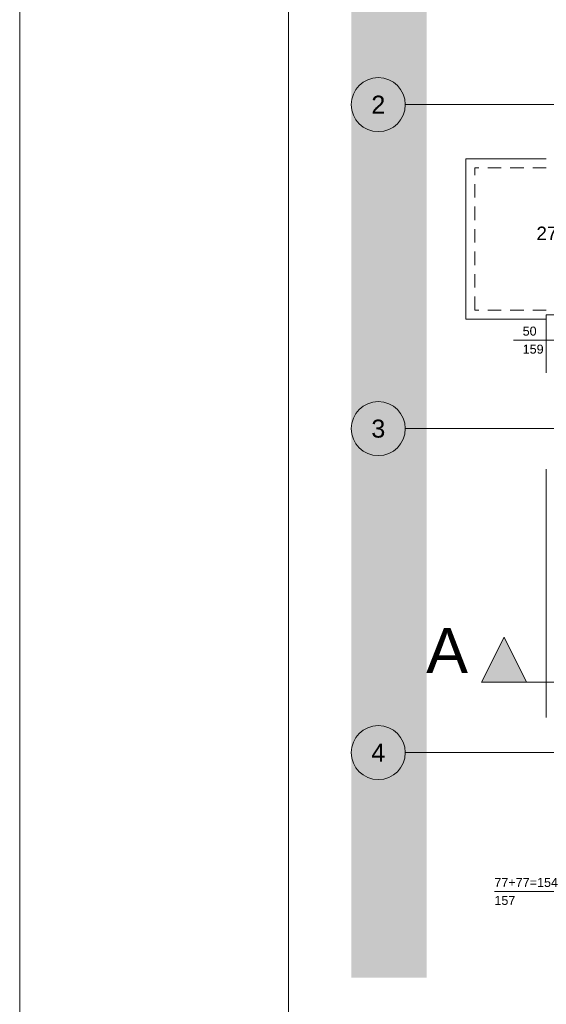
# Paper-space layout 'A-08 INWENTARYZACJA - PIĘTRO 5' of a CAD drawing. Header units: millimetres. Extents: x 0 to 420, y 0 to 297.
# Tile 1 of 8: x 0 to 59, y 112 to 222. Entities that reach past the tile are written whole.
import ezdxf
from ezdxf.xclip import XClip

# ---------------------------------------------------------------- set-up
doc = ezdxf.new("R2010")
doc.units = ezdxf.units.MM
doc.header["$MEASUREMENT"] = 0
doc.header["$XCLIPFRAME"] = 0
for name, pattern in [('ACAD_ISO03W100', [300, 120, -180]), ('DASHDOTX2', [1000, 500, -250, 0, -250]), ('Przer. długie kreski', [2.5, 1.5, -1]), ('PRZERYWANA_DU_A', [550, 350, -200])]:
    doc.linetypes.add(name, pattern=pattern)
for name, color, linetype, lineweight in [('0_Nr_pióra__2', 8, 'Continuous', 13), ('A_Arkusz_Nr_pióra__1', 7, 'Continuous', 20), ('A_linie przekroju_Nr_pióra__1', 7, 'Continuous', 20), ('A_stolarka_Nr_pióra__3', 252, 'Continuous', 13), ('A_wymiary_Nr_pióra__1', 7, 'Continuous', 20), ('A_ściany_Nr_pióra__1', 7, 'Continuous', 20)]:
    doc.layers.add(name, color=color, linetype=linetype, lineweight=lineweight)
doc.layers.add('A_linie przekroju', color=7, linetype='Continuous')
doc.layers.add('A_podrys', color=7, linetype='Continuous')
for name, color, linetype, lineweight, true_color in [('A_osie_Nr_pióra__16', 7, 'Continuous', 5, 0x0f0f0f), ('A_osie_Nr_pióra__76', 7, 'Continuous', 5, 0x2d2d2d), ('A_ściany_Nr_pióra__10', 7, 'Continuous', 13, 0x4b4b4b), ('A_ściany_Nr_pióra__19', 7, 'Continuous', 5, 0x191919)]:
    doc.layers.add(name, color=color, linetype=linetype, lineweight=lineweight, true_color=true_color)
doc.styles.add('STYL_AUTOMATYCZNY_1', font='arial.ttf')

# ---------------------------------------------------------------- blocks, each defined once
blk = doc.blocks.new('Rysunek_1_1', base_point=(-1581.88, -268.92))
at = {"linetype": 'Continuous', "lineweight": 0, "true_color": 0x484848}
blk.add_hatch(color=251, dxfattribs=at).paths.add_polyline_path([(36.86, 115.15), (45.24, 115.15), (45.24, 273.96), (202.31, 273.96), (202.31, 205.15), (287.31, 205.15), (287.31, 285.86), (36.86, 285.86)])
at = {"layer": 'A_linie przekroju', "linetype": 'Continuous', "lineweight": 0, "true_color": 0x000000}
blk.add_hatch(color=18, dxfattribs=at).paths.add_polyline_path([(51.34, 147.98), (56.34, 147.98), (53.84, 152.98)])
at = {"layer": '0_Nr_pióra__2', "color": 8, "linetype": 'PRZERYWANA_DU_A', "lineweight": 13, "flags": 128}
blk.add_lwpolyline([(287.31, 205.15), (202.31, 205.15), (202.31, 273.96), (45.24, 273.96), (45.24, 115.15)], dxfattribs=at)
at = {"layer": 'A_linie przekroju_Nr_pióra__1', "color": 7, "linetype": 'ACAD_ISO03W100', "lineweight": 20}
blk.add_line((56.34, 147.98), (287.31, 147.98), dxfattribs=at)
at = {"layer": 'A_linie przekroju_Nr_pióra__1', "color": 7, "linetype": 'Continuous', "lineweight": 20, "flags": 128}
blk.add_lwpolyline([(51.34, 147.98), (56.34, 147.98), (53.84, 152.98)], close=True, dxfattribs=at)
at = {"layer": 'A_osie_Nr_pióra__16', "color": 250, "linetype": 'DASHDOTX2', "lineweight": 5, "true_color": 0x0f0f0f}
for p, q in [((63.11, 212.15), (42.86, 212.15)), ((63.11, 176.15), (42.86, 176.15)), ((63.11, 140.15), (42.86, 140.15))]:
    blk.add_line(p, q, dxfattribs=at)
at = {"layer": 'A_osie_Nr_pióra__76', "color": 250, "linetype": 'Continuous', "lineweight": 5, "true_color": 0x2d2d2d}
for centre in [(39.86, 212.15), (39.86, 176.15), (39.86, 140.15)]:
    blk.add_circle(centre, 3, dxfattribs=at)
at = {"layer": 'A_stolarka_Nr_pióra__3', "color": 252, "linetype": 'Continuous', "lineweight": 13}
for p, q in [((54.89, 185.99), (62.72, 185.99)), ((52.77, 124.72), (63.64, 124.72))]:
    blk.add_line(p, q, dxfattribs=at)
at = {"layer": 'A_ściany_Nr_pióra__1', "color": 7, "linetype": 'Continuous', "lineweight": 20}
for p, q in [((58.54, 188.8), (60.84, 188.8)), ((58.54, 171.63), (58.54, 144.04))]:
    blk.add_line(p, q, dxfattribs=at)
at = {"layer": 'A_ściany_Nr_pióra__10', "color": 251, "linetype": 'Continuous', "lineweight": 13, "true_color": 0x4b4b4b}
for p, q in [((58.54, 206.12), (49.58, 206.12)), ((49.58, 188.32), (49.58, 206.12)), ((58.54, 188.32), (49.58, 188.32))]:
    blk.add_line(p, q, dxfattribs=at)
at = {"layer": 'A_ściany_Nr_pióra__10', "color": 251, "linetype": 'Przer. długie kreski', "lineweight": 13, "true_color": 0x4b4b4b}
for p, q in [((58.54, 205.12), (50.58, 205.12)), ((50.58, 189.32), (50.58, 205.12)), ((58.54, 189.32), (50.58, 189.32))]:
    blk.add_line(p, q, dxfattribs=at)
at = {"layer": 'A_ściany_Nr_pióra__19', "color": 250, "linetype": 'Continuous', "lineweight": 5, "true_color": 0x191919}
blk.add_line((58.54, 188.8), (58.54, 182.35), dxfattribs=at)
at = {"layer": 'A_linie przekroju_Nr_pióra__1', "color": 7, "linetype": 'Continuous', "lineweight": 20, "insert": (49.84, 148.98), "char_height": 5, "attachment_point": 9, "style": 'STYL_AUTOMATYCZNY_1'}
blk.add_mtext('\\A1;{\\pqr;\\pt0;\\fArial|b0|i0|c238|p0;\\W1.000000;A}', dxfattribs=at)
at = {"layer": 'A_osie_Nr_pióra__76', "color": 250, "linetype": 'Continuous', "lineweight": 5, "true_color": 0x2d2d2d, "char_height": 2, "attachment_point": 1, "style": 'STYL_AUTOMATYCZNY_1'}
for s, insert in [('\\A1;{\\pql;\\pt0;\\fArial|b0|i0|c238|p0;\\W1.000000;2}', (39.09, 213.15)), ('\\A1;{\\pql;\\pt0;\\fArial|b0|i0|c238|p0;\\W1.000000;3}', (39.09, 177.15)), ('\\A1;{\\pql;\\pt0;\\fArial|b0|i0|c238|p0;\\W1.000000;4}', (39.09, 141.15))]:
    blk.add_mtext(s, dxfattribs=dict(at, insert=insert))
at = {"layer": 'A_stolarka_Nr_pióra__3', "color": 252, "linetype": 'Continuous', "lineweight": 13, "char_height": 1, "attachment_point": 7, "style": 'STYL_AUTOMATYCZNY_1'}
for s, insert in [('\\A1;{\\pql;\\fArial|b0|i0|c238|p0;\\W1.000000;50}', (55.91, 186.47)), ('\\A1;{\\pql;\\fArial|b0|i0|c238|p0;\\W1.000000;159}', (55.91, 184.47)), ('\\A1;{\\pql;\\fArial|b0|i0|c238|p0;\\W1.000000;77+77=154}', (52.77, 125.21)), ('\\A1;{\\pql;\\fArial|b0|i0|c238|p0;\\W1.000000;157}', (52.77, 123.21))]:
    blk.add_mtext(s, dxfattribs=dict(at, insert=insert))
at = {"layer": 'A_wymiary_Nr_pióra__1', "color": 7, "linetype": 'Continuous', "lineweight": 20, "insert": (57.44, 196.66), "char_height": 1.5, "attachment_point": 7, "style": 'STYL_AUTOMATYCZNY_1'}
blk.add_mtext('\\A1;{\\pql;\\fArial|b0|i0|c238|p0;\\W1.000000;27\\fArial|b0|i0|c238|p0;\\W1.000000;\\A1{\\H.66x;\\S5^  ;}}', dxfattribs=at)

psp = doc.layouts.new('A-08 INWENTARYZACJA - PIĘTRO 5')

# ---------------------------------------------------------------- linework, layer by layer
at = {"layer": 'A_Arkusz_Nr_pióra__1', "color": 7, "linetype": 'Continuous', "lineweight": 20}
psp.add_line((29.9, 292.1), (29.9, 4.9), dxfattribs=at)
at = {"layer": 'A_Arkusz_Nr_pióra__1', "color": 7, "linetype": 'Continuous', "lineweight": 20, "flags": 128}
psp.add_lwpolyline([(0, 297), (420, 297), (420, 0), (0, 0)], close=True, dxfattribs=at)

# ---------------------------------------------------------------- block references
at = {"layer": 'A_podrys', "color": 37, "linetype": 'Continuous', "lineweight": 5, "true_color": 0x656532}
ref = psp.add_blockref('Rysunek_1_1', (-1581.88, -268.92), dxfattribs=at)
XClip(ref).set_block_clipping_path([(36.8576568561, 115.1514311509), (287.3076281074, 285.8604880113)])

doc.saveas('drawing.dxf')
